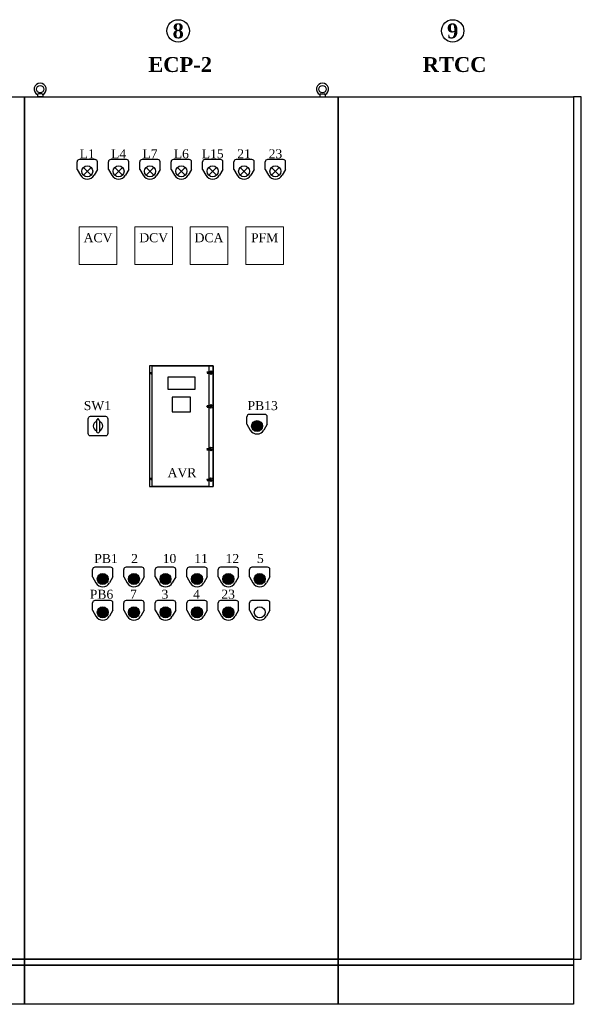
# Model space of a CAD drawing. Header units: millimetres. Extents: x -258 to 424, y -2156 to -1905.
# Tile 14 of 14: x 280 to 424, y -2156 to -1905. Entities that reach past the tile are written whole.
import ezdxf
from ezdxf.enums import TextEntityAlignment as Align

# ---------------------------------------------------------------- set-up
doc = ezdxf.new("R2010")
doc.units = ezdxf.units.MM
doc.linetypes.add('ACAD_ISO02W100', pattern=[15, 12, -3])
doc.styles.add('ROMANS', font='times.ttf')
doc.styles.add('ROMANT', font='timesbd.ttf')

# ---------------------------------------------------------------- blocks, each defined once
blk = doc.blocks.new('A$C319E25F5')
at = {"color": 0}
for p, q in [((-3.7, 13.6), (0, 19.1)), ((-3.7, 13.6), (-3.7, -14.9)), ((3.7, 13.6), (0, 19.1)), ((3.7, 13.6), (3.7, -14.9))]:
    blk.add_line(p, q, dxfattribs=at)
blk.add_lwpolyline([(19, -25), (-19, -25, -0.414214), (-25, -19), (-25, 19, -0.414214), (-19, 25), (19, 25, -0.414214), (25, 19), (25, -19, -0.414214)], format="xyb", close=True, dxfattribs=at)
for centre, radius, start, end in [((0, 0), 12.4, 107.2341, 252.7659), ((0, 0), 12.4, 107.2341, 252.7659), ((0, 0), 12.4, 287.2341, 72.7659), ((0, 0), 12.4, 287.2341, 72.7659), ((-0.1, -13.6), 3.75, 199.0328, 272.0784), ((0.1, -13.6), 3.75, 267.9216, 340.9672)]:
    blk.add_arc(centre, radius, start, end, dxfattribs=at)

msp = doc.modelspace()

# ---------------------------------------------------------------- hatches: boundary and pattern name
h = msp.add_hatch()
h.set_pattern_fill('ANSI31', scale=0.16, style=0)
h.set_pattern_definition([(45, (-11336.909185, 2053.762094), (-0.014142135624, 0.014142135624), [])])
h.paths.add_polyline_path([(328.23, -1994.62), (328.2, -1994.62), (328.2, -1994.67), (328.23, -1994.67)])
h.paths.add_polyline_path([(328.23, -1994.44), (328.2, -1994.44), (328.2, -1994.62), (328.23, -1994.62)])
h.paths.add_polyline_path([(328.23, -1994.67), (328.2, -1994.67), (328.2, -1994.84), (328.23, -1994.84)])
h = msp.add_hatch()
h.set_pattern_fill('ANSI31', scale=0.16, style=0)
h.set_pattern_definition([(45, (-11336.909185, 2045.144502), (-0.014142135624, 0.014142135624), [])])
h.paths.add_polyline_path([(328.23, -2003.23), (328.2, -2003.23), (328.2, -2003.29), (328.23, -2003.29)])
h.paths.add_polyline_path([(328.23, -2003.06), (328.2, -2003.06), (328.2, -2003.23), (328.23, -2003.23)])
h.paths.add_polyline_path([(328.23, -2003.29), (328.2, -2003.29), (328.2, -2003.46), (328.23, -2003.46)])
h = msp.add_hatch()
h.set_pattern_fill('ANSI31', scale=0.16, style=0)
h.set_pattern_definition([(315, (-11336.909185, -6062.587655), (-0.014142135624, -0.014142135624), [])])
h.paths.add_polyline_path([(328.23, -2014.21), (328.2, -2014.21), (328.2, -2014.15), (328.23, -2014.15)])
h.paths.add_polyline_path([(328.23, -2014.39), (328.2, -2014.39), (328.2, -2014.21), (328.23, -2014.21)])
h.paths.add_polyline_path([(328.23, -2014.15), (328.2, -2014.15), (328.2, -2013.99), (328.23, -2013.99)])
h = msp.add_hatch()
h.set_pattern_fill('ANSI31', scale=0.16, style=0)
h.set_pattern_definition([(315, (-11336.909185, -6070.416946), (-0.014142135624, -0.014142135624), [])])
h.paths.add_polyline_path([(328.23, -2022.04), (328.2, -2022.04), (328.2, -2021.98), (328.23, -2021.98)])
h.paths.add_polyline_path([(328.23, -2022.22), (328.2, -2022.22), (328.2, -2022.04), (328.23, -2022.04)])
h.paths.add_polyline_path([(328.23, -2021.98), (328.2, -2021.98), (328.2, -2021.81), (328.23, -2021.81)])

# ---------------------------------------------------------------- linework, layer by layer
for p, q in [((284.87, -1923.8), (284.87, -1924.25)), ((285.92, -1923.55), (285.12, -1923.55)), ((286.17, -1923.8), (286.17, -1924.25)), ((356.87, -1923.8), (356.87, -1924.25)), ((357.12, -1923.55), (357.92, -1923.55)), ((358.17, -1923.8), (358.17, -1924.25)), ((286.09, -1924.33), (284.95, -1924.33)), ((356.95, -1924.33), (358.09, -1924.33)), ((294.92, -1942.83), (294.92, -1940.93)), ((299.52, -1940.33), (295.52, -1940.33)), ((300.12, -1942.83), (300.12, -1940.93)), ((302.92, -1942.83), (302.92, -1940.93)), ((307.52, -1940.33), (303.52, -1940.33)), ((308.12, -1942.83), (308.12, -1940.93)), ((310.92, -1942.83), (310.92, -1940.93)), ((315.52, -1940.33), (311.52, -1940.33)), ((316.12, -1942.83), (316.12, -1940.93)), ((318.92, -1942.83), (318.92, -1940.93)), ((323.52, -1940.33), (319.52, -1940.33)), ((324.12, -1942.83), (324.12, -1940.93)), ((326.92, -1942.83), (326.92, -1940.93)), ((331.52, -1940.33), (327.52, -1940.33)), ((332.12, -1942.83), (332.12, -1940.93)), ((334.92, -1942.83), (334.92, -1940.93)), ((339.52, -1940.33), (335.52, -1940.33)), ((340.12, -1942.83), (340.12, -1940.93)), ((342.92, -1942.83), (342.92, -1940.93)), ((347.52, -1940.33), (343.52, -1940.33)), ((348.12, -1942.83), (348.12, -1940.93)), ((294.92, -1942.83), (295.79, -1944.33)), ((298.51, -1944.32), (296.53, -1942.34)), ((296.53, -1944.32), (298.51, -1942.34)), ((300.12, -1942.83), (299.26, -1944.33)), ((302.92, -1942.83), (303.79, -1944.33)), ((306.51, -1944.32), (304.53, -1942.34)), ((304.53, -1944.32), (306.51, -1942.34)), ((308.12, -1942.83), (307.26, -1944.33)), ((310.92, -1942.83), (311.79, -1944.33)), ((314.51, -1944.32), (312.53, -1942.34)), ((312.53, -1944.32), (314.51, -1942.34)), ((316.12, -1942.83), (315.26, -1944.33)), ((318.92, -1942.83), (319.79, -1944.33)), ((322.51, -1944.32), (320.53, -1942.34)), ((320.53, -1944.32), (322.51, -1942.34)), ((324.12, -1942.83), (323.26, -1944.33)), ((326.92, -1942.83), (327.79, -1944.33)), ((330.51, -1944.32), (328.53, -1942.34)), ((328.53, -1944.32), (330.51, -1942.34)), ((332.12, -1942.83), (331.26, -1944.33)), ((334.92, -1942.83), (335.79, -1944.33)), ((338.51, -1944.32), (336.53, -1942.34)), ((336.53, -1944.32), (338.51, -1942.34)), ((340.12, -1942.83), (339.26, -1944.33)), ((342.92, -1942.83), (343.79, -1944.33)), ((346.51, -1944.32), (344.53, -1942.34)), ((344.53, -1944.32), (346.51, -1942.34)), ((348.12, -1942.83), (347.26, -1944.33)), ((338.24, -2007.83), (338.24, -2005.93)), ((342.84, -2005.33), (338.84, -2005.33)), ((343.44, -2007.83), (343.44, -2005.93)), ((338.24, -2007.83), (339.11, -2009.33)), ((343.44, -2007.83), (342.57, -2009.33)), ((303.48, -2044.32), (299.48, -2044.32)), ((311.43, -2044.32), (307.43, -2044.32)), ((319.48, -2044.32), (315.48, -2044.32)), ((327.52, -2044.32), (323.52, -2044.32)), ((335.52, -2044.32), (331.52, -2044.32)), ((343.52, -2044.32), (339.52, -2044.32)), ((298.88, -2046.82), (298.88, -2044.92)), ((298.88, -2046.82), (299.75, -2048.32)), ((304.08, -2046.82), (303.21, -2048.32)), ((304.08, -2046.82), (304.08, -2044.92)), ((306.83, -2046.82), (306.83, -2044.92)), ((306.83, -2046.82), (307.7, -2048.32)), ((312.03, -2046.82), (311.17, -2048.32)), ((312.03, -2046.82), (312.03, -2044.92)), ((314.88, -2046.82), (314.88, -2044.92)), ((314.88, -2046.82), (315.75, -2048.32)), ((320.08, -2046.82), (319.21, -2048.32)), ((320.08, -2046.82), (320.08, -2044.92)), ((322.92, -2046.82), (322.92, -2044.92)), ((322.92, -2046.82), (323.79, -2048.32)), ((328.12, -2046.82), (327.26, -2048.32)), ((328.12, -2046.82), (328.12, -2044.92)), ((330.92, -2046.82), (330.92, -2044.92)), ((330.92, -2046.82), (331.79, -2048.32)), ((336.12, -2046.82), (335.26, -2048.32)), ((336.12, -2046.82), (336.12, -2044.92)), ((338.92, -2046.82), (338.92, -2044.92)), ((338.92, -2046.82), (339.79, -2048.32)), ((344.12, -2046.82), (343.26, -2048.32)), ((344.12, -2046.82), (344.12, -2044.92)), ((298.88, -2055.32), (298.88, -2053.42)), ((303.48, -2052.82), (299.48, -2052.82)), ((304.08, -2055.32), (304.08, -2053.42)), ((306.83, -2055.32), (306.83, -2053.42)), ((311.43, -2052.82), (307.43, -2052.82)), ((312.03, -2055.32), (312.03, -2053.42)), ((314.88, -2055.32), (314.88, -2053.42)), ((319.48, -2052.82), (315.48, -2052.82)), ((320.08, -2055.32), (320.08, -2053.42)), ((322.92, -2055.32), (322.92, -2053.42)), ((327.52, -2052.82), (323.52, -2052.82)), ((328.12, -2055.32), (328.12, -2053.42)), ((330.92, -2055.32), (330.92, -2053.42)), ((335.52, -2052.82), (331.52, -2052.82)), ((336.12, -2055.32), (336.12, -2053.42)), ((338.92, -2055.32), (338.92, -2053.42)), ((343.52, -2052.82), (339.52, -2052.82)), ((344.12, -2055.32), (344.12, -2053.42)), ((298.88, -2055.32), (299.75, -2056.82)), ((304.08, -2055.32), (303.21, -2056.82)), ((306.83, -2055.32), (307.7, -2056.82)), ((312.03, -2055.32), (311.17, -2056.82)), ((314.88, -2055.32), (315.75, -2056.82)), ((320.08, -2055.32), (319.21, -2056.82)), ((322.92, -2055.32), (323.79, -2056.82)), ((328.12, -2055.32), (327.26, -2056.82)), ((330.92, -2055.32), (331.79, -2056.82)), ((336.12, -2055.32), (335.26, -2056.82)), ((338.92, -2055.32), (339.79, -2056.82)), ((344.12, -2055.32), (343.26, -2056.82))]:
    msp.add_line(p, q)
at = {"color": 7}
for p, q in [((314.1, -1992.93), (313.42, -1992.93)), ((313.42, -1992.93), (313.42, -2023.73)), ((328.51, -1992.93), (329.62, -1992.93)), ((329.2, -1994.24), (328.77, -1995.03)), ((329.62, -1992.93), (329.62, -2023.74)), ((329.36, -1994.32), (328.95, -1995.12)), ((329.2, -2002.86), (328.77, -2003.64)), ((329.36, -2002.93), (328.95, -2003.74)), ((329.2, -2014.59), (328.77, -2013.8)), ((329.36, -2014.51), (328.95, -2013.7)), ((329.2, -2022.42), (328.77, -2021.63)), ((329.36, -2022.34), (328.95, -2021.53)), ((313.42, -2023.73), (314.1, -2023.73)), ((328.51, -2023.73), (329.62, -2023.73))]:
    msp.add_line(p, q, dxfattribs=at)
for points in [[(281.52, -2144.33), (201.52, -2144.33), (201.52, -1924.33), (281.52, -1924.33)], [(361.52, -2144.33), (281.52, -2144.33), (281.52, -1924.33), (361.52, -1924.33)], [(421.52, -2144.33), (361.52, -2144.33), (361.52, -1924.33), (421.52, -1924.33)], [(421.52, -2144.33), (423.52, -2144.33), (423.52, -1924.33), (421.52, -1924.33)], [(329.62, -2023.73), (329.62, -1992.93), (313.42, -1992.93), (313.42, -2023.73)], [(281.52, -2145.83), (201.52, -2145.83), (201.52, -2144.33), (281.52, -2144.33)], [(361.52, -2145.83), (281.52, -2145.83), (281.52, -2144.33), (361.52, -2144.33)], [(421.52, -2145.83), (361.52, -2145.83), (361.52, -2144.33), (421.52, -2144.33)], [(281.52, -2155.83), (201.52, -2155.83), (201.52, -2145.83), (281.52, -2145.83)], [(361.52, -2155.83), (281.52, -2155.83), (281.52, -2145.83), (361.52, -2145.83)], [(421.52, -2155.83), (361.52, -2155.83), (361.52, -2145.83), (421.52, -2145.83)]]:
    msp.add_lwpolyline(points, close=True)
at = {"lineweight": 9}
for points in [[(295.47, -1967.13), (305.07, -1967.13), (305.07, -1957.53), (295.47, -1957.53)], [(309.67, -1967.13), (319.27, -1967.13), (319.27, -1957.53), (309.67, -1957.53)], [(323.77, -1967.13), (333.37, -1967.13), (333.37, -1957.53), (323.77, -1957.53)], [(347.57, -1967.13), (337.97, -1967.13), (337.97, -1957.53), (347.57, -1957.53)]]:
    msp.add_lwpolyline(points, close=True, dxfattribs=at)
at = {"color": 7, "linetype": 'Continuous'}
for points in [[(314.1, -1992.93), (328.51, -1992.93), (328.51, -2023.73), (314.1, -2023.73)], [(314.1, -1992.93), (328.51, -1992.93), (328.51, -2023.73), (314.1, -2023.73)], [(318.12, -1995.78), (324.93, -1995.78), (324.93, -1998.97), (318.12, -1998.97)], [(318.12, -1995.78), (324.93, -1995.78), (324.93, -1998.97), (318.12, -1998.97)], [(319.22, -2004.71), (323.83, -2004.71), (323.83, -2000.91), (319.22, -2000.91)], [(319.22, -2004.71), (323.83, -2004.71), (323.83, -2000.91), (319.22, -2000.91)]]:
    msp.add_lwpolyline(points, close=True, dxfattribs=at)
at = {"color": 7}
for points in [[(328.04, -1994.62), (328.51, -1994.62), (328.51, -1994.67), (328.04, -1994.67)], [(328.2, -1994.44), (328.23, -1994.44), (328.23, -1994.84), (328.2, -1994.84)], [(328.04, -2003.23), (328.51, -2003.23), (328.51, -2003.29), (328.04, -2003.29)], [(328.2, -2003.06), (328.23, -2003.06), (328.23, -2003.46), (328.2, -2003.46)], [(328.04, -2014.21), (328.51, -2014.21), (328.51, -2014.15), (328.04, -2014.15)], [(328.2, -2014.39), (328.23, -2014.39), (328.23, -2013.99), (328.2, -2013.99)], [(328.2, -2022.22), (328.23, -2022.22), (328.23, -2021.81), (328.2, -2021.81)], [(328.04, -2022.04), (328.51, -2022.04), (328.51, -2021.98), (328.04, -2021.98)]]:
    msp.add_lwpolyline(points, close=True, dxfattribs=at)
at = {"linetype": 'ACAD_ISO02W100', "const_width": 1.4}
for points in [[(340.14, -2008.33, 1), (341.54, -2008.33, 1)], [(300.85, -2047.32, 1), (302.25, -2047.32, 1)], [(308.73, -2047.32, 1), (310.13, -2047.32, 1)], [(316.78, -2047.32, 1), (318.18, -2047.32, 1)], [(324.82, -2047.32, 1), (326.22, -2047.32, 1)], [(332.82, -2047.32, 1), (334.22, -2047.32, 1)], [(340.82, -2047.32, 1), (342.22, -2047.32, 1)], [(300.85, -2055.82, 1), (302.25, -2055.82, 1)], [(308.73, -2055.82, 1), (310.13, -2055.82, 1)], [(316.78, -2055.82, 1), (318.18, -2055.82, 1)], [(324.82, -2055.82, 1), (326.22, -2055.82, 1)], [(332.82, -2055.82, 1), (334.22, -2055.82, 1)]]:
    msp.add_lwpolyline(points, format="xyb", close=True, dxfattribs=at)
for centre, radius in [((320.72, -1907.51), 2.86), ((390.72, -1907.51), 2.86), ((285.52, -1922.37), 0.962), ((357.52, -1922.37), 0.962), ((297.52, -1943.33), 1.4), ((305.52, -1943.33), 1.4), ((313.52, -1943.33), 1.4), ((321.52, -1943.33), 1.4), ((329.52, -1943.33), 1.4), ((337.52, -1943.33), 1.4), ((345.52, -1943.33), 1.4), ((340.84, -2008.33), 1.4), ((301.48, -2047.32), 1.4), ((301.48, -2047.32), 1.4), ((309.43, -2047.32), 1.4), ((317.48, -2047.32), 1.4), ((325.52, -2047.32), 1.4), ((333.52, -2047.32), 1.4), ((341.52, -2047.32), 1.4), ((301.48, -2055.82), 1.4), ((301.48, -2055.82), 1.4), ((309.43, -2055.82), 1.4), ((317.48, -2055.82), 1.4), ((325.52, -2055.82), 1.4), ((333.52, -2055.82), 1.4), ((341.52, -2055.82), 1.4)]:
    msp.add_circle(centre, radius)
at = {"color": 7, "linetype": 'Continuous'}
for centre, radius in [((329.08, -1994.69), 0.46), ((329.08, -1994.69), 0.46), ((313.73, -1994.85), 0.23), ((329.08, -2003.3), 0.46), ((329.08, -2003.3), 0.46), ((329.08, -2014.14), 0.46), ((329.08, -2014.14), 0.46), ((313.73, -2021.8), 0.23), ((329.08, -2021.97), 0.46), ((329.08, -2021.97), 0.46)]:
    msp.add_circle(centre, radius, dxfattribs=at)
for centre, radius, start, end in [((285.52, -1922.37), 1.54, 294.9203, 245.0797), ((357.52, -1922.37), 1.54, 294.9203, 245.0797), ((285.12, -1923.8), 0.25, 90, 180), ((285.92, -1923.8), 0.25, 0, 90), ((357.12, -1923.8), 0.25, 90, 180), ((357.92, -1923.8), 0.25, 0, 90), ((284.95, -1924.25), 0.08, 180, 270), ((286.09, -1924.25), 0.08, 270, 0), ((356.95, -1924.25), 0.08, 180, 270), ((358.09, -1924.25), 0.08, 270, 0), ((295.52, -1940.93), 0.6, 90, 180), ((299.52, -1940.93), 0.6, 0, 90), ((303.52, -1940.93), 0.6, 90, 180), ((307.52, -1940.93), 0.6, 0, 90), ((311.52, -1940.93), 0.6, 90, 180), ((315.52, -1940.93), 0.6, 0, 90), ((319.52, -1940.93), 0.6, 90, 180), ((323.52, -1940.93), 0.6, 0, 90), ((327.52, -1940.93), 0.6, 90, 180), ((331.52, -1940.93), 0.6, 0, 90), ((335.52, -1940.93), 0.6, 90, 180), ((339.52, -1940.93), 0.6, 0, 90), ((343.52, -1940.93), 0.6, 90, 180), ((347.52, -1940.93), 0.6, 0, 90), ((297.52, -1943.33), 2, 210.0551, 329.9449), ((305.52, -1943.33), 2, 210.0551, 329.9449), ((313.52, -1943.33), 2, 210.0551, 329.9449), ((321.52, -1943.33), 2, 210.0551, 329.9449), ((329.52, -1943.33), 2, 210.0551, 329.9449), ((337.52, -1943.33), 2, 210.0551, 329.9449), ((345.52, -1943.33), 2, 210.0551, 329.9449), ((338.84, -2005.93), 0.6, 90, 180), ((342.84, -2005.93), 0.6, 0, 90), ((340.84, -2008.33), 2, 210.0551, 329.9449), ((299.48, -2044.92), 0.6, 90, 180), ((303.48, -2044.92), 0.6, 0, 90), ((307.43, -2044.92), 0.6, 90, 180), ((311.43, -2044.92), 0.6, 0, 90), ((315.48, -2044.92), 0.6, 90, 180), ((319.48, -2044.92), 0.6, 0, 90), ((323.52, -2044.92), 0.6, 90, 180), ((327.52, -2044.92), 0.6, 0, 90), ((331.52, -2044.92), 0.6, 90, 180), ((335.52, -2044.92), 0.6, 0, 90), ((339.52, -2044.92), 0.6, 90, 180), ((343.52, -2044.92), 0.6, 0, 90), ((301.48, -2047.32), 2, 210.0551, 329.9449), ((309.43, -2047.32), 2, 210.0551, 329.9449), ((317.48, -2047.32), 2, 210.0551, 329.9449), ((325.52, -2047.32), 2, 210.0551, 329.9449), ((333.52, -2047.32), 2, 210.0551, 329.9449), ((341.52, -2047.32), 2, 210.0551, 329.9449), ((299.48, -2053.42), 0.6, 90, 180), ((303.48, -2053.42), 0.6, 0, 90), ((307.43, -2053.42), 0.6, 90, 180), ((311.43, -2053.42), 0.6, 0, 90), ((315.48, -2053.42), 0.6, 90, 180), ((319.48, -2053.42), 0.6, 0, 90), ((323.52, -2053.42), 0.6, 90, 180), ((327.52, -2053.42), 0.6, 0, 90), ((331.52, -2053.42), 0.6, 90, 180), ((335.52, -2053.42), 0.6, 0, 90), ((339.52, -2053.42), 0.6, 90, 180), ((343.52, -2053.42), 0.6, 0, 90), ((301.48, -2055.82), 2, 210.0551, 329.9449), ((309.43, -2055.82), 2, 210.0551, 329.9449), ((317.48, -2055.82), 2, 210.0551, 329.9449), ((325.52, -2055.82), 2, 210.0551, 329.9449), ((333.52, -2055.82), 2, 210.0551, 329.9449), ((341.52, -2055.82), 2, 210.0551, 329.9449)]:
    msp.add_arc(centre, radius, start, end)

# ---------------------------------------------------------------- block references
at = {"lineweight": 9, "xscale": 0.1000000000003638, "yscale": 0.1000000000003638, "zscale": 0.1000000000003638}
msp.add_blockref('A$C319E25F5', (300.27, -2008.33), dxfattribs=at)

# ---------------------------------------------------------------- texts
for s, height, style, p in [('8', 3.8, 'ROMANT', (320.72, -1907.51)), ('9', 3.8, 'ROMANT', (390.72, -1907.51)), ('ECP-2', 3.8, 'ROMANT', (321.21, -1916.09)), ('RTCC', 3.8, 'ROMANT', (391.21, -1916.09)), ('L1', 2.3, 'ROMANS', (297.52, -1938.86)), ('L4', 2.3, 'ROMANS', (305.52, -1938.86)), ('L7', 2.3, 'ROMANS', (313.52, -1938.86)), ('L6', 2.3, 'ROMANS', (321.52, -1938.86)), ('L15', 2.3, 'ROMANS', (329.52, -1938.86)), ('21', 2.3, 'ROMANS', (337.52, -1938.86)), ('23', 2.3, 'ROMANS', (345.52, -1938.86))]:
    msp.add_text(s, height=height, dxfattribs=dict(style=style)).set_placement(p, align=Align.MIDDLE_CENTER)
at = {"lineweight": 9, "style": 'ROMANS'}
for s, p in [('ACV', (300.27, -1960.27)), ('DCV', (314.47, -1960.27)), ('DCA', (328.57, -1960.27)), ('PFM', (342.77, -1960.27)), ('AVR', (321.68, -2020.22))]:
    msp.add_text(s, height=2.3, dxfattribs=at).set_placement(p, align=Align.MIDDLE_CENTER)
at = {"color": 2, "style": 'ROMANS'}
for s, p in [('SW1', (296.64, -2003.1)), ('PB13', (338.4, -2003.1)), ('PB1', (299.32, -2042.1)), ('2', (308.71, -2042.1)), ('10', (316.76, -2042.1)), ('11', (324.8, -2042.1)), ('12', (332.8, -2042.1)), ('5', (340.8, -2042.1)), ('PB6', (298.18, -2051.22)), ('7', (308.43, -2051.22)), ('3', (316.47, -2051.22)), ('4', (324.52, -2051.22)), ('23', (331.72, -2051.2))]:
    msp.add_text(s, height=2.3, dxfattribs=at).set_placement(p, align=Align.MIDDLE_LEFT)

doc.saveas('drawing.dxf')
